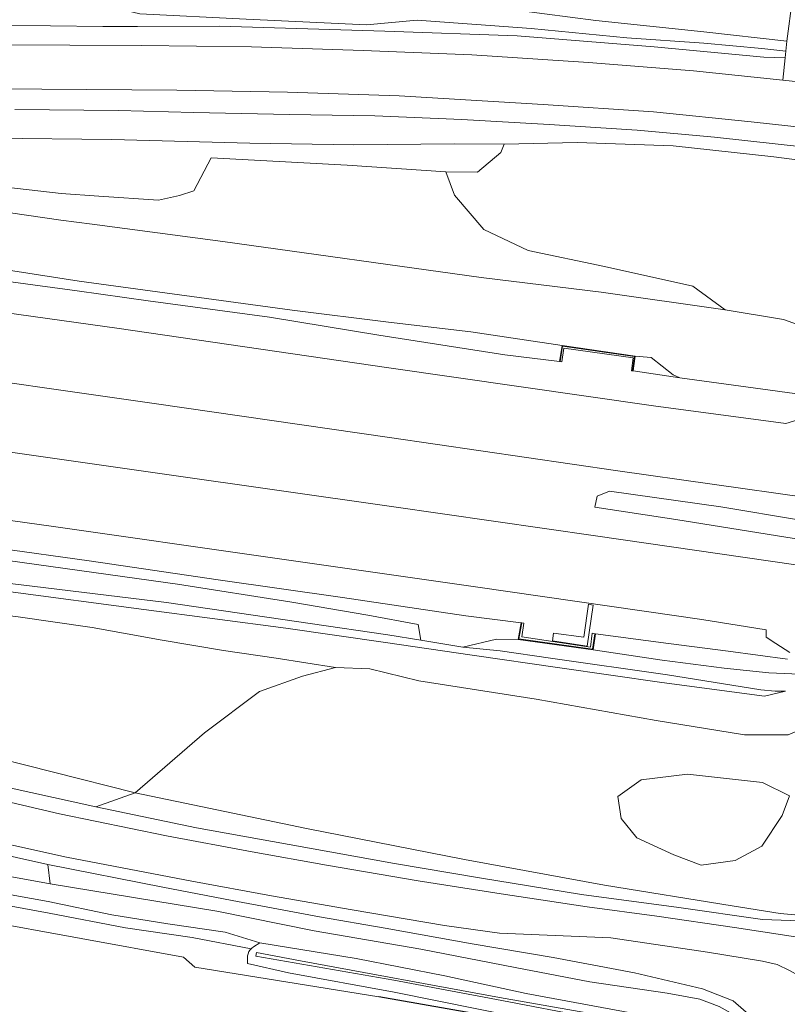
# Model space of a CAD drawing. Header units: metres. Extents: x 120324 to 133000, y 395500 to 402438.
# Tile 5 of 95: x 124736 to 124867, y 395834 to 396003. Entities that reach past the tile are written whole.
import ezdxf

# ---------------------------------------------------------------- set-up
doc = ezdxf.new("R2010")
doc.units = ezdxf.units.M
for name, color, linetype, lineweight, true_color in [('gg-afsc-hekwerk', 7, 'Continuous', 30, 0x00d228), ('gg-knt-BGT kruinlijn', 7, 'Continuous', 0, 0x787878), ('gx-grn-maaiveld', 7, 'Continuous', 0, 0xb88d57)]:
    doc.layers.add(name, color=color, linetype=linetype, lineweight=lineweight, true_color=true_color)

msp = doc.modelspace()

# ---------------------------------------------------------------- linework, layer by layer
at = {"layer": 'gg-afsc-hekwerk'}
msp.add_line((124816.34, 395832.21), (124797.17, 395835.58), dxfattribs=at)
at = {"layer": 'gg-knt-BGT kruinlijn'}
for p, q in [((124749.97, 396001.47), (124728.71, 396001.74)), ((124755.92, 396001.48), (124749.97, 396001.47)), ((124769.92, 396001.52), (124755.92, 396001.48)), ((124798.21, 396000.67), (124769.92, 396001.52)), ((124820.86, 395999.9), (124798.21, 396000.67)), ((124844.29, 395998.02), (124820.86, 395999.9)), ((124863.07, 395996.23), (124844.29, 395998.02)), ((124866.72, 395996.09), (124863.07, 395996.23)), ((124734.9, 395987.29), (124752.63, 395987.12)), ((124752.63, 395987.12), (124765.47, 395986.76)), ((124765.47, 395986.76), (124781.89, 395986.44)), ((124781.89, 395986.44), (124796.48, 395986.17)), ((124796.48, 395986.17), (124811.38, 395985.55)), ((124811.38, 395985.55), (124826.35, 395984.72)), ((124826.35, 395984.72), (124841.4, 395983.72)), ((124841.4, 395983.72), (124854.6, 395982.55)), ((124854.6, 395982.55), (124870.73, 395980.77)), ((124739.23, 395957.13), (124710.52, 395961.07)), ((124745.55, 395956.26), (124739.23, 395957.13)), ((124757.7, 395954.59), (124745.55, 395956.26)), ((124778.49, 395951.75), (124757.7, 395954.59)), ((124797.18, 395948.72), (124778.49, 395951.75)), ((124818.74, 395945.36), (124797.18, 395948.72)), ((124828.13, 395944.21), (124818.74, 395945.36)), ((124848.72, 395941.43), (124840.73, 395942.58)), ((124848.72, 395941.43), (124871.19, 395938.32)), ((124723.75, 395913.43), (124747.62, 395910.09)), ((124747.62, 395910.09), (124769.72, 395906.85)), ((124769.72, 395906.85), (124790.95, 395903.85)), ((124756.99, 395901.79), (124733.76, 395904.86)), ((124790.95, 395903.85), (124812.07, 395900.69)), ((124781.26, 395898.6), (124756.99, 395901.79)), ((124812.07, 395900.69), (124821.54, 395899.52)), ((124798.31, 395896.14), (124781.26, 395898.6)), ((124846.76, 395895.96), (124834.24, 395897.65)), ((124813.15, 395893.98), (124798.31, 395896.14)), ((124856.96, 395894.66), (124846.76, 395895.96)), ((124828.18, 395891.82), (124813.15, 395893.98)), ((124867.14, 395893.3), (124856.96, 395894.66)), ((124845.6, 395889.3), (124828.18, 395891.82)), ((124863.2, 395886.99), (124845.6, 395889.3)), ((124866.77, 395887.85), (124863.2, 395886.99)), ((124748.77, 395868.05), (124766, 395864.48)), ((124766, 395864.48), (124781.83, 395861.6)), ((124781.83, 395861.6), (124799.87, 395858.37)), ((124740.57, 395858.21), (124760.22, 395854.34)), ((124799.87, 395858.37), (124814.41, 395855.93)), ((124814.41, 395855.93), (124831.88, 395853.05)), ((124760.22, 395854.34), (124772.11, 395852.03)), ((124772.11, 395852.03), (124787.03, 395849.26)), ((124831.88, 395853.05), (124848.51, 395850.84)), ((124848.51, 395850.84), (124862.85, 395848.81)), ((124787.03, 395849.26), (124798.29, 395847.32)), ((124862.85, 395848.81), (124871.15, 395848.5)), ((124798.29, 395847.32), (124813.15, 395844.65)), ((124813.15, 395844.65), (124827, 395842.29)), ((124827, 395842.29), (124840.96, 395839.65)), ((124840.96, 395839.65), (124852.55, 395836.96)), ((124852.55, 395836.96), (124857.82, 395834.9)), ((124857.82, 395834.9), (124861.33, 395831.8))]:
    msp.add_line(p, q, dxfattribs=at)
at = {"layer": 'gx-grn-maaiveld'}
for p, q in [((124868.38, 396009.45), (124867.03, 395998.96)), ((124867.03, 395998.96), (124866.84, 395997.23)), ((124866.84, 395997.23), (124866.72, 395996.14)), ((124866.72, 395996.09), (124866.3, 395992.29)), ((124866.72, 395996.09), (124866.72, 395996.14)), ((124828.13, 395944.21), (124828.58, 395946.93)), ((124828.58, 395946.93), (124841.05, 395945.13)), ((124841.05, 395945.13), (124840.73, 395942.58)), ((124828.13, 395944.21), (124828.23, 395944.2)), ((124840.73, 395942.58), (124840.62, 395942.59)), ((124821.54, 395899.52), (124821.05, 395896.67)), ((124821.54, 395899.52), (124821.64, 395899.5)), ((124833.85, 395894.88), (124834.24, 395897.65)), ((124834.24, 395897.65), (124834.14, 395897.66)), ((124804.35, 395896.57), (124811.56, 395895.36)), ((124821.05, 395896.67), (124833.85, 395894.88)), ((124755.51, 395870.43), (124748.77, 395868.05)), ((124740.57, 395858.21), (124740.93, 395854.87))]:
    msp.add_line(p, q, dxfattribs=at)
at = {"layer": 'gx-grn-maaiveld', "flags": 128}
for points in [[(124749.72, 396006.55), (124757.11, 396006.66), (124763.79, 396006.75), (124778.4, 396006.13), (124792.99, 396005.77), (124806.57, 396005.27), (124821.17, 396004.23), (124834.31, 396002.51), (124852.78, 396000.54), (124867.03, 395998.96)], [(124866.84, 395997.23), (124862.74, 395997.73), (124852.79, 395998.64), (124839.61, 395999.56), (124823.25, 396001.15), (124803.74, 396002.55), (124795.06, 396001.78), (124774.46, 396002.74), (124756.29, 396003.65), (124750.07, 396005.12)], [(124636.69, 395998.05), (124661.6, 395998.37), (124680.06, 395998.51), (124706.93, 395998.55), (124731.99, 395998.36), (124756.58, 395998.2), (124775.4, 395998.01), (124794.52, 395997.38), (124813.1, 395996.63), (124833.06, 395995.29), (124851.02, 395993.87), (124866.3, 395992.29)], [(124866.3, 395992.29), (124875.47, 395991.35), (124886.88, 395990.52), (124889.37, 395991.1), (124892.18, 395992.41), (124892.84, 395992.72), (124894.57, 395994.08), (124895.96, 395995.59), (124897.1, 395997.55), (124897.42, 395998.25)], [(124890.93, 395981.46), (124880.23, 395983.08), (124860.88, 395985.16), (124844.19, 395986.88), (124825.31, 395988.16), (124800.68, 395989.59), (124781.58, 395990.22), (124762.64, 395990.61), (124739.52, 395990.75), (124709.35, 395990.95), (124682.46, 395990.85), (124649.57, 395990.69), (124635.39, 395990.4)], [(124633.94, 395981.88), (124644.1, 395982.12), (124660.15, 395981.69), (124679.4, 395981.65), (124694.29, 395981.4), (124709.26, 395982.08), (124730.97, 395982.38), (124751.48, 395982.14), (124775.09, 395981.54), (124792.92, 395981.22), (124810.07, 395981.4), (124818.64, 395981.36)], [(124808.63, 395976.64), (124814.06, 395976.59), (124818.05, 395979.9), (124818.64, 395981.36)], [(124818.64, 395981.36), (124831.13, 395981.66), (124847.55, 395981.09), (124864.8, 395979.21), (124874.44, 395977.92)], [(124659.91, 395977.99), (124640.18, 395977.79), (124638.57, 395976.23), (124639.49, 395973.32), (124649.48, 395972.02), (124665.93, 395969.78), (124711.81, 395963.22), (124745.94, 395957.95), (124782.37, 395952.97), (124798.83, 395950.93), (124812.93, 395949.24), (124828.58, 395946.93)], [(124659.91, 395977.99), (124676.87, 395977.84), (124690.63, 395977.5), (124707.95, 395975.88), (124725.85, 395974.84), (124742.83, 395972.92), (124749.27, 395972.49), (124759.5, 395971.8), (124763.09, 395972.56), (124765.55, 395973.36), (124768.5, 395979.01), (124791.77, 395977.76), (124808.63, 395976.64)], [(124659.91, 395977.99), (124676.84, 395976.22), (124694.66, 395974.68), (124717.29, 395972.04), (124742.75, 395968.36), (124748.16, 395967.65), (124770.49, 395964.7), (124814.72, 395958.58), (124835.23, 395956.04), (124856.46, 395953.03)], [(124808.63, 395976.64), (124810.12, 395972.66), (124815.13, 395966.78), (124822.75, 395963.18), (124835.78, 395960.46), (124850.9, 395957.08), (124856.46, 395953.03)], [(124873.8, 395935.72), (124866.82, 395933.6), (124844.21, 395936.62), (124798.91, 395943.13), (124752.33, 395949.92), (124710.98, 395955.67), (124669.03, 395961.3), (124631.32, 395966.48)], [(124871.98, 395920.04), (124871.63, 395920.72), (124870.36, 395920.94), (124838.11, 395925.52), (124798.99, 395931.2), (124758.76, 395936.99), (124716.43, 395943.04), (124672.79, 395948.85), (124629.35, 395954.93)], [(124856.46, 395953.03), (124866.41, 395951.4), (124873.15, 395948.98), (124879.99, 395944.62)], [(124840.62, 395942.59), (124840.94, 395945.04), (124828.63, 395946.82), (124828.23, 395944.2)], [(124828.23, 395944.2), (124828.5, 395944.16), (124828.82, 395946.47), (124840.73, 395944.83), (124840.45, 395942.62), (124840.62, 395942.59)], [(124841.05, 395945.13), (124843.77, 395944.9), (124847.58, 395941.93), (124848.72, 395941.43)], [(124627.44, 395943.62), (124636.64, 395942.21), (124679.46, 395936.36), (124720.52, 395930.62), (124760.54, 395924.95), (124799.37, 395919.39), (124834.26, 395914.39), (124868.57, 395909.43), (124869.69, 395909.27)], [(124867.5, 395894.42), (124865.12, 395895.99), (124863.45, 395897.09), (124863.44, 395898.3), (124852.45, 395900.11), (124842.58, 395901.49), (124813.74, 395905.66), (124778.17, 395910.74), (124741.54, 395915.99), (124708.7, 395920.56), (124676.3, 395924.99), (124647.57, 395928.91), (124625.45, 395931.9)], [(124637.96, 395925.36), (124638.63, 395923.77), (124661.5, 395919.97), (124687.11, 395916.68), (124695.45, 395915.73), (124720.52, 395912), (124733.73, 395910.19), (124762.72, 395906.15), (124782.29, 395903.05), (124795.31, 395900.8), (124803.9, 395899.25), (124804.35, 395896.57)], [(124804.35, 395896.57), (124798.73, 395897.47), (124785.42, 395899.42), (124760.86, 395903.01), (124734.08, 395906.22), (124712.17, 395909.72), (124690.43, 395912.24), (124667.67, 395915.39), (124652.13, 395917.51), (124637.03, 395919.4), (124623.64, 395921.26)], [(124855.71, 395919.34), (124836.66, 395922.03), (124834.53, 395921.18), (124834.17, 395919.29), (124848.03, 395917.2), (124868.23, 395913.91), (124870.45, 395913.88), (124870.59, 395915.34), (124869.35, 395917.09), (124855.71, 395919.34)], [(124755.51, 395870.43), (124727.5, 395877.52), (124716.34, 395880.41), (124695.75, 395886.59), (124673.65, 395892.91), (124651.01, 395900.17), (124629.19, 395908.48), (124621.92, 395911.1), (124622.77, 395916.13)], [(124789.76, 395891.89), (124779.6, 395893.45), (124770.59, 395894.76), (124760.13, 395896.53), (124748.11, 395898.73), (124735.07, 395900.57), (124717.26, 395902.58), (124706.07, 395904.58), (124692.73, 395906.46), (124680.64, 395907.58), (124667.59, 395909.65), (124656.26, 395911.35), (124646.35, 395912.55), (124634.47, 395914.37), (124622.77, 395916.13)], [(124748.77, 395868.05), (124726.45, 395872.96), (124711.48, 395876.47), (124691.38, 395881.88), (124668.32, 395888.44), (124647.31, 395894.88), (124629.42, 395900.66), (124620.66, 395903.7), (124620.3, 395901.56)], [(124832.26, 395897.06), (124827.1, 395897.72), (124826.89, 395896.42), (124832.85, 395895.52), (124833.89, 395902.52), (124833.05, 395902.69), (124832.26, 395897.06)], [(124620.3, 395901.56), (124626.85, 395899.22), (124646.83, 395892.8), (124667.88, 395886.3), (124690.41, 395879.88), (124715.69, 395873.13), (124725.94, 395870.74), (124742.53, 395866.87), (124760.84, 395863.12), (124775.5, 395860.35), (124788.23, 395858.07), (124803.92, 395855.39), (124818.1, 395853.16), (124832.83, 395850.98), (124844.77, 395849.38), (124858.03, 395847.43), (124867.77, 395845.93), (124877.25, 395844.59)], [(124821.64, 395899.5), (124821.16, 395896.76), (124833.77, 395894.99), (124834.14, 395897.66)], [(124821.64, 395899.5), (124822.01, 395899.46), (124821.65, 395897.13), (124833.39, 395895.37), (124833.72, 395897.73), (124834.14, 395897.66)], [(124811.56, 395895.36), (124817.33, 395896.73), (124821.05, 395896.67)], [(124740.57, 395858.21), (124723.91, 395861.91), (124712.57, 395864.42), (124691.29, 395870.39), (124669.26, 395876.65), (124648.6, 395882.84), (124625.89, 395890.15), (124618.78, 395892.63), (124619.12, 395894.5)], [(124873.54, 395833.53), (124872.46, 395835.53), (124871.17, 395837.16), (124869.1, 395839.15), (124867.47, 395840.09), (124865.33, 395841.07), (124862.81, 395841.64), (124853.4, 395843.23), (124836.9, 395845.66), (124817.86, 395846.46), (124808.44, 395847.75), (124792.62, 395850.42), (124778.82, 395852.85), (124765.17, 395855.34), (124743.76, 395859.47), (124725.15, 395863.53), (124714.49, 395866.19), (124692.41, 395871.96), (124675.51, 395876.79), (124654.18, 395883.11), (124637.03, 395888.57), (124619.12, 395894.5)], [(124811.56, 395895.36), (124817.95, 395894.71), (124826.54, 395893.49), (124846.56, 395890.61), (124862.58, 395888.08), (124865.03, 395887.83), (124866.77, 395887.85)], [(124869.19, 395890.71), (124863.9, 395890.95), (124856.26, 395891.74), (124845.67, 395893.15), (124833.85, 395894.88)], [(124789.76, 395891.89), (124784.1, 395890.38), (124776.78, 395887.79), (124767.38, 395880.72), (124755.51, 395870.43)], [(124872.94, 395884.43), (124871.24, 395882.03), (124867.21, 395880.34), (124859.74, 395880.36), (124844.63, 395882.79), (124824.13, 395886.48), (124804.05, 395889.57), (124795.67, 395891.63), (124789.76, 395891.89)], [(124740.93, 395854.87), (124723.04, 395858.11), (124704.41, 395861.41), (124685.7, 395865.97), (124668.11, 395870.41), (124647.97, 395874.96), (124633.05, 395879.37), (124618.77, 395884.15), (124617.41, 395884.56), (124605.21, 395888.22), (124601.75, 395889.31)], [(124603.19, 395881.82), (124611.32, 395879.32), (124616.26, 395877.78), (124635.85, 395871.98), (124659.26, 395866.26), (124671.77, 395863.69), (124703.04, 395858.62), (124725.02, 395854.67), (124740.59, 395851.85), (124751.53, 395849.6), (124761.11, 395848.04), (124770.9, 395846.63), (124776.8, 395844.78)], [(124850.01, 395873.64), (124842.1, 395872.67), (124838.07, 395869.83), (124838.65, 395866.05), (124841.31, 395862.73), (124847.67, 395859.85), (124852.33, 395858.09), (124858.14, 395858.88), (124862.72, 395861.31), (124866.19, 395866.58), (124867.44, 395869.95), (124862.82, 395872.24), (124850.01, 395873.64)], [(124755.51, 395870.43), (124784.84, 395864.33), (124811.82, 395859.02), (124835.8, 395854.65), (124857.65, 395851.12), (124865.87, 395849.81), (124869.63, 395849.48), (124872.53, 395849.97), (124874.59, 395851.65)], [(124775.36, 395843.8), (124765.27, 395845.71), (124753.83, 395847.37), (124740.79, 395849.9), (124722.77, 395853.2), (124702.54, 395856.82), (124684.23, 395859.9), (124669.61, 395862.45), (124647.85, 395867.51), (124647, 395865), (124654.85, 395862.4)], [(124654.85, 395862.4), (124694.45, 395854.96), (124721.2, 395850.08), (124728.67, 395848.71), (124763.77, 395842.36), (124765.7, 395840.64), (124797.17, 395835.58), (124816.34, 395832.21), (124839.07, 395828.39), (124844.41, 395824.21), (124862.12, 395821.16)], [(124740.93, 395854.87), (124769.47, 395850.2), (124786.12, 395846.86), (124804.37, 395843.72), (124820.54, 395840.58), (124833.27, 395838.12), (124846.55, 395836.21), (124852.1, 395835.14), (124855.4, 395833.92), (124858.8, 395832.01), (124861.66, 395829.13)], [(124842.72, 395827.93), (124839.85, 395829), (124821.61, 395831.98), (124799.84, 395836.39), (124781.73, 395839.65), (124774.7, 395841.28), (124774.71, 395842.17), (124774.73, 395842.56), (124774.81, 395842.94), (124774.96, 395843.29), (124775.18, 395843.61), (124775.36, 395843.8)], [(124776.8, 395844.78), (124775.76, 395844.11), (124775.45, 395843.89), (124775.36, 395843.8)], [(124843.7, 395832.23), (124822.39, 395836.12), (124808.48, 395839.16), (124793.32, 395842.1), (124776.8, 395844.78)], [(124842.55, 395830.38), (124833.15, 395832.07), (124818.22, 395834.96), (124799.78, 395838.41), (124776.16, 395842.51), (124776.28, 395843.14), (124783.81, 395841.7), (124817.86, 395835.45), (124842.18, 395831.16), (124842.82, 395831.12)]]:
    msp.add_lwpolyline(points, dxfattribs=at)

doc.saveas('drawing.dxf')
